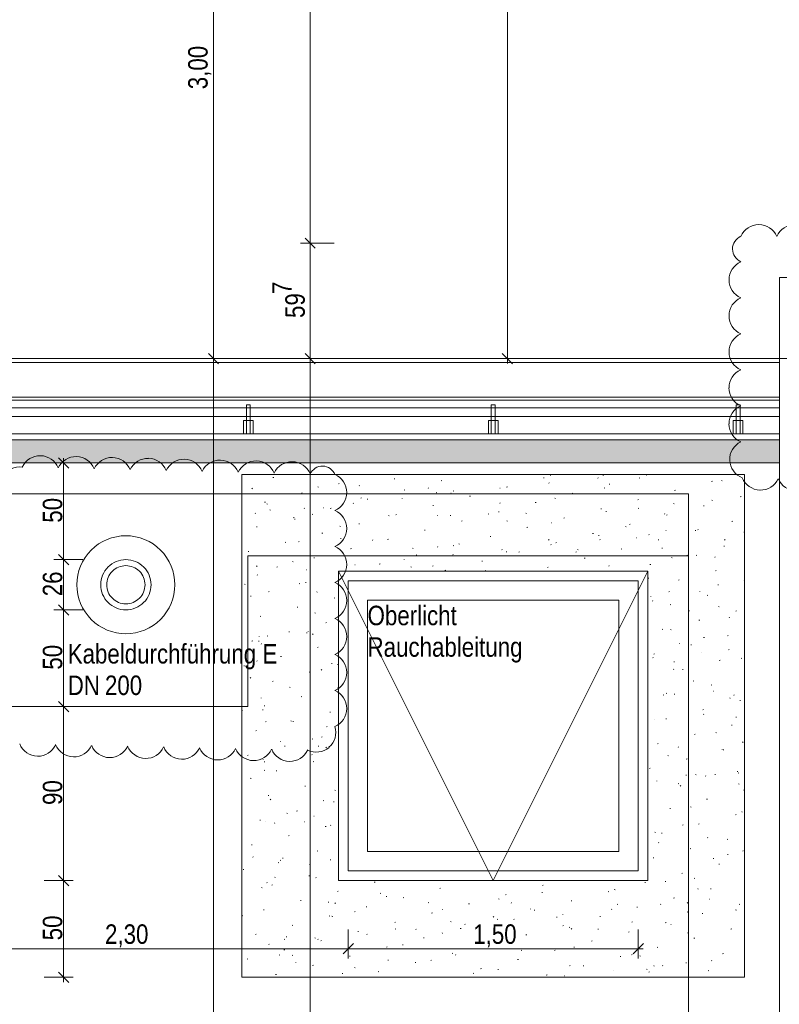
# Model space of a CAD drawing. Extents: x -720 to 300, y 62 to 1112.
# Tile 45 of 50: x -85 to -7, y 708 to 810. Entities that reach past the tile are written whole.
import ezdxf
from ezdxf.lldxf.tags import DXFTag

# ---------------------------------------------------------------- set-up
doc = ezdxf.new("R2010")
doc.units = 0
doc.layers.get('0').update_dxf_attribs({"lineweight": 13})
for name, color, linetype, lineweight, true_color in [('30 -36 Dächer- 3 Dachbeläge', 9, 'Continuous', 15, 0x808080), ('30 -36 Dächer- 3 Dachbeläge Gründach', 9, 'Continuous', 9, 0x808080), ('30 -36 Dächer- 4 Dachbekleidungen', 9, 'Continuous', 9, 0x808080), ('60- 61 allgemeine Ausstattung- 4 Terrassen', 9, 'Continuous', 9, 0x808080), ('70 -72 Beschriftung- 1 Beschriftung allgemein', 7, 'Continuous', 9, 0xff6633), ('70 -76 Bemaßung- 2 Allgemein', 9, 'Continuous', 5, 0x808080), ('70 -77 Revision- 2 Wolken sichtbar', 3, 'Continuous', 18, 0x00ff00)]:
    doc.layers.add(name, color=color, linetype=linetype, lineweight=lineweight, true_color=true_color)
for name, color, linetype, lineweight in [('40 -43 Lüftungsanlagen - Entrauchung', 7, 'Continuous', 9), ('70 -71 Achsen- 1 Gebäudeachsen', 7, 'STRICHPUNKT2-A06DNB31MF', 18), ('70 -73 Bauteildarst.- 2 verdeckt 0.15', 7, 'grob-A06DNB30MF', 15)]:
    doc.layers.add(name, color=color, linetype=linetype, lineweight=lineweight)
doc.styles.get("Standard").update_dxf_attribs({"font": 'ARIALN.TTF'})
tags = doc.linetypes.add('grob-A06DNB30MF', pattern=[14, 3, -8, 3]).pattern_tags.tags
tags[8:9] = [DXFTag(74, 4), DXFTag(75, 0), DXFTag(340, '0'), DXFTag(46, 0.0), DXFTag(50, 0.0), DXFTag(44, 0.0), DXFTag(45, 0.0)]
tags[6:7] = [DXFTag(74, 4), DXFTag(75, 0), DXFTag(340, '0'), DXFTag(46, 0.0), DXFTag(50, 0.0), DXFTag(44, 0.0), DXFTag(45, 0.0)]
tags[4:5] = [DXFTag(74, 4), DXFTag(75, 0), DXFTag(340, '0'), DXFTag(46, 0.0), DXFTag(50, 0.0), DXFTag(44, 0.0), DXFTag(45, 0.0)]
tags = doc.linetypes.add('STRICHPUNKT2-A06DNB31MF', pattern=[12.7, 6.35, -3.175, 0, -3.175]).pattern_tags.tags
tags[10:11] = [DXFTag(74, 4), DXFTag(75, 0), DXFTag(340, '0'), DXFTag(46, 0.0), DXFTag(50, 0.0), DXFTag(44, 0.0), DXFTag(45, 0.0)]
tags[8:9] = [DXFTag(74, 4), DXFTag(75, 0), DXFTag(340, '0'), DXFTag(46, 0.0), DXFTag(50, 0.0), DXFTag(44, 0.0), DXFTag(45, 0.0)]
tags[6:7] = [DXFTag(74, 4), DXFTag(75, 0), DXFTag(340, '0'), DXFTag(46, 0.0), DXFTag(50, 0.0), DXFTag(44, 0.0), DXFTag(45, 0.0)]
tags[4:5] = [DXFTag(74, 4), DXFTag(75, 0), DXFTag(340, '0'), DXFTag(46, 0.0), DXFTag(50, 0.0), DXFTag(44, 0.0), DXFTag(45, 0.0)]

# ---------------------------------------------------------------- blocks, each defined once
blk = doc.blocks.new('Referenz-A06DNB32MF')
at = {"layer": '30 -36 Dächer- 3 Dachbeläge', "color": 0, "linetype": 'Continuous', "ltscale": 0.15}
for p, q in [((-6.75, 376.51), (-6.75, 783.31)), ((-6.75, 783.31), (76.35, 783.31)), ((-6.75, 766.51), (-682.36, 766.51)), ((-6.75, 764.11), (-6.75, 766.51)), ((-682.36, 764.11), (-6.75, 764.11))]:
    blk.add_line(p, q, dxfattribs=at)
at = {"layer": '30 -36 Dächer- 3 Dachbeläge', "color": 0, "lineweight": 9}
for p, q in [((-682.36, 764.11), (-6.75, 764.11)), ((-48.53, 762.91), (-48.51, 762.91)), ((-30.43, 762.83), (-30.44, 762.9)), ((-59.14, 762.6), (-59.06, 762.62)), ((-52.36, 761.95), (-52.28, 761.97)), ((-46.55, 762.44), (-46.56, 762.51)), ((-41.75, 762.26), (-41.67, 762.28)), ((-31.15, 762.56), (-31.07, 762.58)), ((-30.56, 762.01), (-30.59, 762.04)), ((-25.5, 762.53), (-25.52, 762.56)), ((-25.01, 762.86), (-24.94, 762.83)), ((-24.36, 761.91), (-24.28, 761.93)), ((-21.26, 762.56), (-21.18, 762.54)), ((-20.54, 762.86), (-20.46, 762.88)), ((-13.76, 762.21), (-13.68, 762.23)), ((-12.75, 762.28), (-12.67, 762.25)), ((-61.25, 761.51), (-61.31, 761.45)), ((-56.18, 761), (-56.1, 761.02)), ((-54.5, 761.63), (-54.43, 761.6)), ((-50.21, 761.78), (-50.2, 761.75)), ((-45.57, 761.3), (-45.49, 761.32)), ((-43.03, 761.53), (-43.09, 761.47)), ((-42.24, 761.06), (-42.17, 761.03)), ((-40.69, 760.97), (-40.72, 761)), ((-40.51, 761.22), (-40.44, 761.2)), ((-35.63, 761.49), (-35.65, 761.52)), ((-34.97, 761.61), (-34.89, 761.63)), ((-28.18, 760.96), (-28.1, 760.98)), ((-24.82, 761.55), (-24.87, 761.49)), ((-17.58, 761.26), (-17.5, 761.28)), ((-60, 760.05), (-59.92, 760.07)), ((-59.76, 759.88), (-59.69, 759.86)), ((-50.82, 759.93), (-50.85, 759.96)), ((-49.97, 760.51), (-50.03, 760.46)), ((-49.39, 760.35), (-49.31, 760.37)), ((-45.76, 760.45), (-45.78, 760.48)), ((-38.79, 760.66), (-38.71, 760.67)), ((-35.62, 759.97), (-35.68, 759.93)), ((-32, 760.01), (-31.92, 760.03)), ((-29.97, 760.48), (-29.9, 760.45)), ((-21.4, 760.31), (-21.32, 760.33)), ((-17.71, 759.91), (-17.64, 759.88)), ((-13.73, 760.26), (-13.65, 760.24)), ((-10.79, 760.61), (-10.71, 760.63)), ((-60.95, 758.89), (-60.98, 758.92)), ((-59.46, 759.26), (-59.39, 759.23)), ((-55.89, 759.41), (-55.91, 759.44)), ((-55.02, 758.83), (-55.08, 758.78)), ((-53.93, 759.47), (-53.9, 759.47)), ((-53.21, 759.4), (-53.13, 759.42)), ((-42.61, 759.7), (-42.53, 759.72)), ((-36.8, 758.85), (-36.86, 758.8)), ((-35.82, 759.05), (-35.74, 759.07)), ((-32.98, 758.92), (-32.91, 758.9)), ((-25.22, 759.36), (-25.14, 759.38)), ((-24.65, 759.04), (-24.66, 759.11)), ((-21.27, 759.44), (-21.34, 759.39)), ((-18.59, 758.87), (-18.64, 758.82)), ((-14.61, 759.66), (-14.53, 759.68)), ((-57.03, 758.45), (-56.95, 758.47)), ((-56.88, 758.26), (-56.89, 758.33)), ((-50.25, 757.8), (-50.17, 757.82)), ((-47.2, 758.68), (-47.13, 758.65)), ((-46.43, 758.75), (-46.35, 758.77)), ((-42.12, 758.69), (-42.09, 758.69)), ((-40.77, 758.65), (-40.77, 758.72)), ((-39.64, 758.1), (-39.56, 758.12)), ((-34.94, 758.11), (-34.86, 758.08)), ((-30.31, 757.91), (-30.28, 757.91)), ((-29.04, 758.4), (-28.96, 758.42)), ((-18.43, 758.71), (-18.35, 758.73)), ((-11.65, 758.06), (-11.57, 758.08)), ((-60.85, 757.49), (-60.77, 757.51)), ((-54.07, 756.85), (-53.99, 756.86)), ((-52.23, 757.58), (-52.16, 757.55)), ((-43.46, 757.15), (-43.38, 757.17)), ((-32.86, 757.45), (-32.78, 757.47)), ((-26.07, 756.8), (-25.99, 756.82)), ((-22.67, 757.53), (-22.6, 757.5)), ((-22.25, 757.76), (-22.17, 757.77)), ((-18.5, 757.13), (-18.47, 757.13)), ((-15.47, 757.11), (-15.39, 757.13)), ((-15.16, 757.2), (-15.19, 757.23)), ((-10.41, 756.96), (-10.35, 756.93)), ((-57.89, 755.89), (-57.81, 755.91)), ((-56.42, 755.99), (-56.48, 755.95)), ((-52.16, 756.31), (-52.09, 756.28)), ((-48.79, 756.16), (-48.85, 756.1)), ((-47.28, 756.2), (-47.2, 756.22)), ((-36.68, 756.5), (-36.6, 756.52)), ((-30.57, 756.18), (-30.63, 756.12)), ((-29.89, 755.85), (-29.81, 755.87)), ((-25.45, 756.62), (-25.38, 756.6)), ((-25.29, 756.16), (-25.32, 756.19)), ((-21.52, 756.38), (-21.5, 756.35)), ((-20.23, 756.68), (-20.26, 756.71)), ((-19.29, 756.15), (-19.21, 756.17)), ((-12.36, 756.2), (-12.41, 756.14)), ((-61.71, 754.94), (-61.63, 754.96)), ((-51.1, 755.24), (-51.02, 755.26)), ((-44.7, 755.28), (-44.63, 755.25)), ((-42.07, 755.46), (-42.13, 755.41)), ((-40.5, 755.55), (-40.42, 755.57)), ((-39.9, 755.73), (-39.83, 755.7)), ((-35.42, 755.12), (-35.45, 755.15)), ((-34.98, 754.87), (-34.99, 754.94)), ((-33.71, 754.9), (-33.63, 754.92)), ((-30.36, 755.64), (-30.39, 755.67)), ((-27.72, 754.92), (-27.79, 754.88)), ((-27.64, 755.16), (-27.56, 755.13)), ((-23.11, 755.2), (-23.03, 755.22)), ((-18.87, 755.26), (-18.87, 755.33)), ((-12.5, 755.5), (-12.42, 755.52)), ((-16.15, 754.51), (-61.75, 754.51)), ((-61.75, 754.51), (-61.75, 738.91)), ((-57.13, 753.93), (-57.05, 753.9)), ((-54.92, 754.29), (-54.84, 754.31)), ((-51.1, 754.47), (-51.1, 754.54)), ((-45.55, 754.08), (-45.58, 754.11)), ((-44.32, 754.59), (-44.24, 754.61)), ((-40.49, 754.6), (-40.52, 754.63)), ((-37.53, 753.95), (-37.45, 753.96)), ((-26.93, 754.25), (-26.85, 754.27)), ((-17.92, 754.32), (-17.85, 754.29)), ((-16.32, 754.55), (-16.24, 754.57)), ((-16.15, 223.71), (-16.15, 754.51)), ((-15.37, 754.58), (-15.3, 754.55)), ((-13.38, 754.39), (-13.44, 754.34)), ((-60.78, 753.46), (-60.84, 753.41)), ((-58.74, 753.34), (-58.66, 753.36)), ((-55.68, 753.04), (-55.71, 753.07)), ((-50.62, 753.56), (-50.65, 753.59)), ((-48.14, 753.64), (-48.06, 753.66)), ((-44.86, 753.36), (-44.79, 753.33)), ((-42.56, 753.48), (-42.62, 753.43)), ((-41.35, 752.99), (-41.27, 753.01)), ((-37.17, 752.97), (-37.1, 752.95)), ((-30.75, 753.3), (-30.67, 753.32)), ((-24.35, 753.5), (-24.4, 753.45)), ((-20.14, 753.6), (-20.06, 753.62)), ((-13.36, 752.95), (-13.28, 752.97)), ((-60.75, 752.52), (-60.78, 752.55)), ((-55.78, 751.74), (-55.7, 751.76)), ((-20.34, 752.21), (-20.26, 752.18)), ((-17.18, 752), (-17.1, 752.02)), ((-10.39, 752.01), (-10.35, 752)), ((-62.09, 751.56), (-62.02, 751.53)), ((-59.6, 750.78), (-59.52, 750.8)), ((-56.43, 751.63), (-56.35, 751.61)), ((-54.55, 750.79), (-54.61, 750.73)), ((-18.12, 750.83), (-18.17, 750.77)), ((-14.96, 750.83), (-14.99, 750.86)), ((-13.08, 751.47), (-13.09, 751.54)), ((-10.39, 751.35), (-10.35, 751.36)), ((-61.43, 750.3), (-61.44, 750.37)), ((-52.81, 750.14), (-52.73, 750.15)), ((-20.03, 750.31), (-20.05, 750.34)), ((-19.83, 749.87), (-19.89, 749.83)), ((-14.21, 750.4), (-14.14, 750.42)), ((-56.63, 749.18), (-56.55, 749.2)), ((-18.03, 749.44), (-17.96, 749.46)), ((-16.03, 748.82), (-16, 748.82)), ((-13.04, 749.26), (-12.96, 749.23)), ((-11.25, 748.79), (-11.17, 748.81)), ((-60.45, 748.23), (-60.38, 748.25)), ((-54.79, 748.61), (-54.72, 748.58)), ((-15.07, 747.84), (-14.99, 747.86)), ((-11.89, 748.15), (-11.94, 748.1)), ((-57.49, 746.63), (-57.41, 746.65)), ((-55.48, 746.67), (-55.51, 746.7)), ((-53.67, 747.58), (-53.59, 747.6)), ((-18.89, 746.89), (-18.81, 746.91)), ((-18, 746.88), (-17.93, 746.85)), ((-61.31, 745.68), (-61.23, 745.7)), ((-60.62, 745.68), (-60.55, 745.66)), ((-60.55, 746.15), (-60.57, 746.18)), ((-59.75, 746.23), (-59.68, 746.2)), ((-55.65, 746.51), (-55.65, 746.58)), ((-54.97, 746.43), (-55.03, 746.38)), ((-14.58, 746.07), (-14.51, 746.04)), ((-12.1, 746.24), (-12.03, 746.26)), ((-60.31, 745.42), (-60.37, 745.36)), ((-54.52, 745.03), (-54.45, 745.05)), ((-17.09, 745.43), (-17.08, 745.4)), ((-15.92, 745.29), (-15.85, 745.31)), ((-11.93, 744.82), (-12, 744.78)), ((-60.81, 743.63), (-60.78, 743.62)), ((-58.34, 744.08), (-58.27, 744.09)), ((-19.82, 743.94), (-19.85, 743.97)), ((-19.74, 744.34), (-19.67, 744.36)), ((-17.63, 743.51), (-17.64, 743.58)), ((-14.76, 744.46), (-14.78, 744.48)), ((-12.96, 743.69), (-12.88, 743.71)), ((-10.7, 743.93), (-10.62, 743.9)), ((-62.16, 743.12), (-62.09, 743.14)), ((-54.08, 742.74), (-54.14, 742.69)), ((-53.09, 743.38), (-53.02, 743.36)), ((-52.45, 743.28), (-52.38, 743.25)), ((-17.65, 742.78), (-17.7, 742.73)), ((-16.78, 742.73), (-16.7, 742.75)), ((-61.42, 741.91), (-61.48, 741.86)), ((-59.2, 741.52), (-59.12, 741.54)), ((-55.38, 742.47), (-55.3, 742.49)), ((-15.66, 741.56), (-15.59, 741.53)), ((-57.41, 740.91), (-57.34, 740.88)), ((-52.41, 740.87), (-52.35, 740.89)), ((-13.81, 741.13), (-13.74, 741.15)), ((-13.57, 740.51), (-13.53, 740.51)), ((-60.34, 739.78), (-60.37, 739.81)), ((-56.23, 739.92), (-56.16, 739.94)), ((-55.28, 740.3), (-55.3, 740.33)), ((-18.78, 740.12), (-18.7, 740.1)), ((-18.38, 740.31), (-18.45, 740.26)), ((-17.63, 740.18), (-17.56, 740.2)), ((-11.85, 739.73), (-11.86, 739.8)), ((-11.42, 740.11), (-11.47, 740.05)), ((-10.85, 739.53), (-10.77, 739.55)), ((-61.75, 738.91), (-86.95, 738.91)), ((-62.35, 738.52), (-62.3, 738.5)), ((-60.19, 738.55), (-60.2, 738.62)), ((-60.05, 738.97), (-59.98, 738.99)), ((-14.67, 738.58), (-14.59, 738.6)), ((-57.28, 737.44), (-57.21, 737.41)), ((-53.27, 738.32), (-53.19, 738.34)), ((-19.62, 737.56), (-19.64, 737.59)), ((-18.49, 737.63), (-18.41, 737.65)), ((-14.55, 738.08), (-14.58, 738.11)), ((-11.25, 737.82), (-11.17, 737.8)), ((-60.91, 736.41), (-60.83, 736.43)), ((-59.84, 737.37), (-59.9, 737.32)), ((-57.09, 737.37), (-57.01, 737.38)), ((-53.52, 736.86), (-53.59, 736.81)), ((-11.7, 736.98), (-11.63, 737)), ((-55.08, 735.58), (-55, 735.55)), ((-54.12, 735.76), (-54.05, 735.78)), ((-15.52, 736.02), (-15.45, 736.04)), ((-13.32, 736.23), (-13.25, 736.2)), ((-58.34, 735.31), (-58.31, 735.31)), ((-57.94, 734.81), (-57.87, 734.83)), ((-54.41, 734.77), (-54.42, 734.84)), ((-53.61, 734.7), (-53.67, 734.64)), ((-19.34, 735.07), (-19.27, 735.09)), ((-17.18, 734.74), (-17.23, 734.68)), ((-12.67, 734.48), (-12.65, 734.45)), ((-12.56, 734.42), (-12.48, 734.44)), ((-10.49, 735.25), (-10.55, 735.21)), ((-61.76, 733.86), (-61.69, 733.88)), ((-60.14, 733.41), (-60.16, 733.44)), ((-55.07, 733.93), (-55.1, 733.96)), ((-18.29, 733.86), (-18.21, 733.83)), ((-16.38, 733.47), (-16.3, 733.49)), ((-60.04, 733.21), (-59.97, 733.18)), ((-59.97, 732.34), (-60.04, 732.3)), ((-54.98, 733.21), (-54.9, 733.23)), ((-20.2, 732.52), (-20.12, 732.54)), ((-61.48, 731.49), (-61.4, 731.47)), ((-58.8, 732.26), (-58.72, 732.28)), ((-16.4, 731.77), (-16.4, 731.84)), ((-15.44, 731.87), (-15.37, 731.85)), ((-14.35, 731.71), (-14.38, 731.74)), ((-13.41, 731.87), (-13.34, 731.89)), ((-11.1, 732.2), (-11.06, 732.2)), ((-10.95, 732.06), (-11, 732.01)), ((-55.83, 730.66), (-55.76, 730.67)), ((-19.41, 731.19), (-19.44, 731.22)), ((-17.23, 730.92), (-17.16, 730.94)), ((-16.94, 730.74), (-17, 730.69)), ((-10.99, 730.91), (-10.91, 730.88)), ((-59.65, 729.7), (-59.58, 729.72)), ((-59.37, 729.33), (-59.43, 729.27)), ((-52.74, 730.26), (-52.67, 730.23)), ((-14.27, 729.32), (-14.19, 729.33)), ((-10.45, 730.27), (-10.37, 730.29)), ((-53.95, 729.19), (-53.87, 729.16)), ((-52.87, 729.05), (-52.79, 729.07)), ((-18.09, 728.36), (-18.01, 728.38)), ((-15.95, 728.53), (-15.88, 728.5)), ((-57.7, 727.88), (-57.63, 727.85)), ((-56.69, 728.1), (-56.61, 728.12)), ((-54.87, 727.56), (-54.9, 727.59)), ((-11.3, 727.71), (-11.23, 727.73)), ((-10.61, 727.98), (-10.62, 728.05)), ((-60.51, 727.15), (-60.43, 727.17)), ((-59.93, 727.04), (-59.96, 727.07)), ((-58.96, 726.8), (-58.97, 726.88)), ((-55.88, 727), (-55.84, 727)), ((-53.72, 726.5), (-53.65, 726.52)), ((-53.14, 726.65), (-53.2, 726.6)), ((-16.7, 726.69), (-16.76, 726.64)), ((-15.12, 726.76), (-15.05, 726.78)), ((-57.54, 725.55), (-57.47, 725.57)), ((-19.63, 725.92), (-19.56, 725.9)), ((-18.94, 725.81), (-18.87, 725.83)), ((-14.15, 725.34), (-14.17, 725.37)), ((-61.36, 724.6), (-61.29, 724.61)), ((-19.21, 724.82), (-19.24, 724.85)), ((-15.98, 724.21), (-15.9, 724.23)), ((-12.16, 725.16), (-12.08, 725.18)), ((-61.21, 723.37), (-61.19, 723.34)), ((-58.14, 723.24), (-58.07, 723.22)), ((-54.58, 723.95), (-54.5, 723.97)), ((-19.8, 723.25), (-19.72, 723.27)), ((-13.61, 723.21), (-13.54, 723.18)), ((-12.1, 723.62), (-12.03, 723.6)), ((-10.48, 724.01), (-10.53, 723.96)), ((-58.53, 722.77), (-58.59, 722.73)), ((-58.4, 722.99), (-58.32, 723.01)), ((-55.36, 722.56), (-55.29, 722.53)), ((-53.18, 723.02), (-53.18, 723.09)), ((-13.01, 722.61), (-12.94, 722.62)), ((-62.22, 722.04), (-62.14, 722.06)), ((-58.9, 721.28), (-58.95, 721.23)), ((-55.43, 721.39), (-55.36, 721.41)), ((-54.66, 721.19), (-54.69, 721.22)), ((-16.83, 721.65), (-16.76, 721.67)), ((-15.49, 721.17), (-15.56, 721.13)), ((-60.33, 720.18), (-60.25, 720.15)), ((-59.73, 720.67), (-59.76, 720.7)), ((-59.25, 720.44), (-59.18, 720.46)), ((-48.65, 720.74), (-48.57, 720.76)), ((-31.26, 720.4), (-31.18, 720.42)), ((-20.65, 720.7), (-20.58, 720.72)), ((-18.57, 720.83), (-18.5, 720.8)), ((-52.47, 719.79), (-52.39, 719.81)), ((-48.06, 719.61), (-47.99, 719.58)), ((-47.39, 719.24), (-47.4, 719.31)), ((-45.68, 719.14), (-45.61, 719.16)), ((-41.86, 720.09), (-41.79, 720.11)), ((-35.08, 719.44), (-35, 719.46)), ((-31.28, 719.63), (-31.29, 719.7)), ((-24.47, 719.75), (-24.4, 719.77)), ((-23.83, 719.98), (-23.75, 719.96)), ((-17.69, 719.1), (-17.61, 719.12)), ((-15.16, 720.02), (-15.17, 720.09)), ((-13.87, 720.05), (-13.79, 720.07)), ((-56.29, 718.84), (-56.21, 718.86)), ((-53.41, 718.69), (-53.37, 718.69)), ((-52.67, 718.61), (-52.73, 718.55)), ((-49.5, 718.19), (-49.43, 718.21)), ((-43.08, 718.64), (-43.01, 718.61)), ((-38.9, 718.49), (-38.82, 718.51)), ((-35.8, 719.03), (-35.73, 719)), ((-34.45, 718.63), (-34.51, 718.57)), ((-28.29, 718.8), (-28.22, 718.81)), ((-23.54, 718.46), (-23.46, 718.43)), ((-21.51, 718.15), (-21.43, 718.17)), ((-19.01, 718.45), (-19.03, 718.48)), ((-16.23, 718.64), (-16.29, 718.59)), ((-13.94, 718.97), (-13.97, 719)), ((-10.91, 718.45), (-10.83, 718.47)), ((-62.33, 717.29), (-62.26, 717.27)), ((-60.11, 717.89), (-60.03, 717.9)), ((-53.32, 717.24), (-53.25, 717.26)), ((-53.03, 717.23), (-52.95, 717.2)), ((-50.63, 717.72), (-50.7, 717.68)), ((-42.72, 717.54), (-42.64, 717.56)), ((-41.6, 717.91), (-41.56, 717.91)), ((-36.29, 717.19), (-36.35, 717.14)), ((-32.51, 717.98), (-32.5, 717.94)), ((-32.11, 717.84), (-32.04, 717.86)), ((-29.79, 717.13), (-29.75, 717.13)), ((-29.14, 717.41), (-29.16, 717.44)), ((-25.33, 717.19), (-25.25, 717.21)), ((-24.07, 717.93), (-24.1, 717.96)), ((-16.3, 717.68), (-16.22, 717.65)), ((-14.73, 717.5), (-14.65, 717.52)), ((-11.27, 717.88), (-11.2, 717.85)), ((-57.14, 716.28), (-57.07, 716.3)), ((-46.54, 716.59), (-46.46, 716.61)), ((-40.76, 716.66), (-40.69, 716.63)), ((-39.27, 716.37), (-39.29, 716.4)), ((-35.93, 716.89), (-35.86, 716.91)), ((-35.55, 716.33), (-35.48, 716.31)), ((-34.2, 716.89), (-34.23, 716.92)), ((-29.15, 716.24), (-29.07, 716.26)), ((-28.5, 716.08), (-28.43, 716.05)), ((-21.94, 716.65), (-22.01, 716.61)), ((-18.55, 716.54), (-18.47, 716.56)), ((-17.98, 716.35), (-17.94, 716.35)), ((-60.96, 715.33), (-60.89, 715.35)), ((-57.73, 715.06), (-57.73, 715.13)), ((-50.36, 715.63), (-50.28, 715.65)), ((-49.4, 715.33), (-49.42, 715.36)), ((-46.44, 715.93), (-46.5, 715.88)), ((-44.33, 715.85), (-44.36, 715.88)), ((-41.61, 715.45), (-41.62, 715.52)), ((-39.76, 715.94), (-39.68, 715.96)), ((-32.97, 715.29), (-32.89, 715.31)), ((-28.22, 715.95), (-28.28, 715.9)), ((-25.49, 715.84), (-25.5, 715.91)), ((-22.37, 715.59), (-22.29, 715.61)), ((-16.24, 715.51), (-16.16, 715.48)), ((-11.76, 715.9), (-11.68, 715.91)), ((-59.53, 714.3), (-59.55, 714.33)), ((-57.99, 714.86), (-57.92, 714.83)), ((-54.8, 714.99), (-54.73, 714.97)), ((-54.46, 714.82), (-54.49, 714.84)), ((-54.18, 714.68), (-54.1, 714.7)), ((-47.4, 714.03), (-47.32, 714.05)), ((-45.73, 714.28), (-45.65, 714.25)), ((-43.58, 714.99), (-43.5, 715)), ((-36.79, 714.34), (-36.71, 714.36)), ((-28.02, 714.03), (-27.95, 714.01)), ((-26.19, 714.64), (-26.11, 714.66)), ((-19.4, 713.99), (-19.32, 714.01)), ((-15.58, 714.94), (-15.5, 714.96)), ((-58.43, 713.24), (-58.48, 713.18)), ((-58, 713.73), (-57.92, 713.75)), ((-57.08, 713.21), (-57.15, 713.16)), ((-51.22, 713.08), (-51.14, 713.1)), ((-40.61, 713.38), (-40.53, 713.4)), ((-40.21, 713.26), (-40.27, 713.2)), ((-33.46, 713.71), (-33.39, 713.68)), ((-30.01, 713.69), (-29.93, 713.71)), ((-23.22, 713.04), (-23.14, 713.06)), ((-21.99, 713.27), (-22.05, 713.22)), ((-21.2, 713.13), (-21.13, 713.1)), ((-12.62, 713.34), (-12.54, 713.36)), ((-61.82, 712.78), (-61.74, 712.8)), ((-56.78, 712.42), (-56.77, 712.39)), ((-55.04, 712.13), (-54.96, 712.15)), ((-47.27, 712.69), (-47.2, 712.67)), ((-44.43, 712.43), (-44.35, 712.45)), ((-42.74, 712.67), (-42.8, 712.63)), ((-33.83, 712.74), (-33.75, 712.75)), ((-28.39, 712.14), (-28.46, 712.09)), ((-27.04, 712.09), (-26.96, 712.1)), ((-19.71, 712.06), (-19.72, 712.13)), ((-18.8, 712.08), (-18.83, 712.11)), ((-16.44, 712.39), (-16.36, 712.41)), ((-13.74, 712.6), (-13.76, 712.63)), ((-58.86, 711.18), (-58.78, 711.2)), ((-51.94, 711.27), (-51.95, 711.34)), ((-50.69, 711.91), (-50.62, 711.88)), ((-48.25, 711.48), (-48.17, 711.5)), ((-38.43, 711.33), (-38.35, 711.3)), ((-37.65, 711.78), (-37.57, 711.8)), ((-35.83, 711.67), (-35.83, 711.74)), ((-30.86, 711.13), (-30.78, 711.15)), ((-28.93, 711.04), (-28.96, 711.07)), ((-23.87, 711.56), (-23.89, 711.59)), ((-20.49, 711.73), (-20.42, 711.71)), ((-20.26, 711.44), (-20.18, 711.46)), ((-14.05, 711.6), (-14.11, 711.56))]:
    blk.add_line(p, q, dxfattribs=at)
at = {"layer": '30 -36 Dächer- 3 Dachbeläge', "color": 0, "linetype": 'Continuous', "lineweight": 9, "ltscale": 0.13}
for p, q in [((-62.35, 762.91), (-62.35, 710.91)), ((-10.35, 762.91), (-62.35, 762.91)), ((-10.35, 710.91), (-10.35, 762.91)), ((-52.35, 720.91), (-52.35, 752.91)), ((-52.35, 752.91), (-20.35, 752.91)), ((-20.35, 752.91), (-20.35, 720.91)), ((-20.35, 720.91), (-52.35, 720.91)), ((-62.35, 710.91), (-10.35, 710.91))]:
    blk.add_line(p, q, dxfattribs=at)
at = {"layer": '30 -36 Dächer- 3 Dachbeläge', "color": 0, "linetype": 'Continuous', "lineweight": 0, "ltscale": 0.13}
for points in [[(-682.36, 766.51), (-6.75, 766.51), (-682.36, 765.16)], [(-682.36, 765.16), (-6.75, 766.51), (-6.75, 764.11)], [(-682.36, 765.16), (-6.75, 764.11), (-682.36, 764.11)]]:
    blk.add_solid(points, dxfattribs=at)
at = {"layer": '30 -36 Dächer- 3 Dachbeläge Gründach', "color": 0, "linetype": 'Continuous', "ltscale": 0.13}
for p, q in [((-16.15, 760.91), (-682.36, 760.91)), ((-16.15, 376.51), (-16.15, 760.91))]:
    blk.add_line(p, q, dxfattribs=at)
at = {"layer": '30 -36 Dächer- 4 Dachbekleidungen', "color": 0, "linetype": 'Continuous', "ltscale": 0.13}
for p, q in [((-682.36, 770.61), (-6.75, 770.61)), ((-61.49, 770.11), (-61.89, 770.11)), ((-61.89, 770.11), (-61.89, 768.51)), ((-61.49, 768.51), (-61.49, 770.11)), ((-36.15, 770.11), (-36.55, 770.11)), ((-36.55, 770.11), (-36.55, 768.51)), ((-36.15, 768.51), (-36.15, 770.11)), ((-10.82, 770.11), (-11.22, 770.11)), ((-11.22, 770.11), (-11.22, 768.51)), ((-10.82, 768.51), (-10.82, 770.11)), ((-6.75, 770.61), (-6.75, 769.81)), ((-6.75, 769.81), (-682.36, 769.81)), ((-682.36, 768.91), (-6.75, 768.91)), ((-61.89, 768.51), (-62.19, 768.51)), ((-62.19, 768.51), (-62.19, 767.11)), ((-61.89, 767.11), (-61.89, 768.51)), ((-61.89, 768.51), (-61.49, 768.51)), ((-61.49, 768.51), (-61.49, 767.11)), ((-61.49, 768.51), (-61.19, 768.51)), ((-61.19, 768.51), (-61.19, 767.11)), ((-36.55, 768.51), (-36.85, 768.51)), ((-36.85, 768.51), (-36.85, 767.11)), ((-36.55, 767.11), (-36.55, 768.51)), ((-36.55, 768.51), (-36.15, 768.51)), ((-36.15, 768.51), (-36.15, 767.11)), ((-36.15, 768.51), (-35.85, 768.51)), ((-35.85, 768.51), (-35.85, 767.11)), ((-11.22, 768.51), (-11.52, 768.51)), ((-11.52, 768.51), (-11.52, 767.11)), ((-11.22, 767.11), (-11.22, 768.51)), ((-11.22, 768.51), (-10.82, 768.51)), ((-10.82, 768.51), (-10.82, 767.11)), ((-10.82, 768.51), (-10.52, 768.51)), ((-10.52, 768.51), (-10.52, 767.11)), ((-6.75, 768.91), (-6.75, 767.11)), ((-6.75, 767.11), (-682.36, 767.11)), ((-62.19, 767.11), (-61.89, 767.11)), ((-61.49, 767.11), (-61.89, 767.11)), ((-61.19, 767.11), (-61.49, 767.11)), ((-36.85, 767.11), (-36.55, 767.11)), ((-36.15, 767.11), (-36.55, 767.11)), ((-35.85, 767.11), (-36.15, 767.11)), ((-11.52, 767.11), (-11.22, 767.11)), ((-10.82, 767.11), (-11.22, 767.11)), ((-10.52, 767.11), (-10.82, 767.11))]:
    blk.add_line(p, q, dxfattribs=at)
at = {"layer": '40 -43 Lüftungsanlagen - Entrauchung', "color": 0}
for p, q in [((-52.35, 752.91), (-20.35, 752.91)), ((-52.35, 720.91), (-52.35, 752.91)), ((-52.35, 752.91), (-36.35, 720.91)), ((-36.35, 720.91), (-20.35, 752.91)), ((-20.35, 752.91), (-20.35, 720.91)), ((-20.35, 720.91), (-52.35, 720.91))]:
    blk.add_line(p, q, dxfattribs=at)
at = {"layer": '40 -43 Lüftungsanlagen - Entrauchung', "color": 0, "linetype": 'Continuous', "ltscale": 0.13}
for p, q in [((-49.35, 749.91), (-23.35, 749.91)), ((-49.35, 723.91), (-49.35, 749.91)), ((-23.35, 749.91), (-23.35, 723.91)), ((-23.35, 723.91), (-49.35, 723.91))]:
    blk.add_line(p, q, dxfattribs=at)
at = {"layer": '60- 61 allgemeine Ausstattung- 4 Terrassen', "color": 0, "linetype": 'Continuous', "ltscale": 0.13}
for p, q in [((-146.35, 774.51), (-6.75, 774.51)), ((-6.75, 774.51), (-6.75, 770.91)), ((-6.75, 770.91), (-146.35, 770.91))]:
    blk.add_line(p, q, dxfattribs=at)
at = {"layer": '70 -71 Achsen- 1 Gebäudeachsen', "color": 0, "linetype": 'STRICHPUNKT2-A06DNB31MF', "ltscale": 0.18}
blk.add_line((-682.36, 774.91), (76.35, 774.91), dxfattribs=at)
at = {"layer": '70 -72 Beschriftung- 1 Beschriftung allgemein', "color": 0, "linetype": 'grob-A06DNB30MF', "ltscale": 0.13}
for p, q in [((-77.17, 755.73), (-76.74, 755.98)), ((-76.74, 755.98), (-76.29, 756.2)), ((-76.29, 756.2), (-75.83, 756.36)), ((-75.83, 756.36), (-75.34, 756.48)), ((-75.34, 756.48), (-74.85, 756.56)), ((-74.85, 756.56), (-74.35, 756.58)), ((-74.35, 756.58), (-73.86, 756.56)), ((-73.86, 756.56), (-73.37, 756.48)), ((-73.37, 756.48), (-72.88, 756.36)), ((-72.88, 756.36), (-72.41, 756.2)), ((-72.41, 756.2), (-71.96, 755.98)), ((-71.96, 755.98), (-71.54, 755.73)), ((-78.27, 754.73), (-77.94, 755.1)), ((-77.94, 755.1), (-77.57, 755.43)), ((-77.57, 755.43), (-77.17, 755.73)), ((-71.54, 755.73), (-71.14, 755.43)), ((-71.14, 755.43), (-70.77, 755.1)), ((-70.77, 755.1), (-70.44, 754.73)), ((-79.04, 753.45), (-78.83, 753.9)), ((-78.83, 753.9), (-78.57, 754.33)), ((-78.57, 754.33), (-78.27, 754.73)), ((-70.44, 754.73), (-70.14, 754.33)), ((-70.14, 754.33), (-69.88, 753.9)), ((-69.88, 753.9), (-69.67, 753.45)), ((-79.33, 752.5), (-79.21, 752.98)), ((-79.21, 752.98), (-79.04, 753.45)), ((-69.67, 753.45), (-69.5, 752.98)), ((-69.5, 752.98), (-69.38, 752.5)), ((-79.42, 751.51), (-79.4, 752.01)), ((-79.4, 752.01), (-79.33, 752.5)), ((-69.38, 752.5), (-69.31, 752.01)), ((-69.31, 752.01), (-69.28, 751.51)), ((-79.4, 751.02), (-79.42, 751.51)), ((-79.33, 750.52), (-79.4, 751.02)), ((-69.31, 751.02), (-69.38, 750.52)), ((-69.28, 751.51), (-69.31, 751.02)), ((-79.21, 750.04), (-79.33, 750.52)), ((-79.04, 749.57), (-79.21, 750.04)), ((-69.5, 750.04), (-69.67, 749.57)), ((-69.38, 750.52), (-69.5, 750.04)), ((-78.83, 749.12), (-79.04, 749.57)), ((-78.57, 748.7), (-78.83, 749.12)), ((-78.27, 748.3), (-78.57, 748.7)), ((-70.14, 748.7), (-70.44, 748.3)), ((-69.88, 749.12), (-70.14, 748.7)), ((-69.67, 749.57), (-69.88, 749.12)), ((-77.94, 747.93), (-78.27, 748.3)), ((-77.57, 747.59), (-77.94, 747.93)), ((-70.77, 747.93), (-71.14, 747.59)), ((-70.44, 748.3), (-70.77, 747.93)), ((-77.17, 747.3), (-77.57, 747.59)), ((-76.74, 747.04), (-77.17, 747.3)), ((-76.29, 746.83), (-76.74, 747.04)), ((-75.83, 746.66), (-76.29, 746.83)), ((-75.34, 746.54), (-75.83, 746.66)), ((-72.88, 746.66), (-73.37, 746.54)), ((-72.41, 746.83), (-72.88, 746.66)), ((-71.96, 747.04), (-72.41, 746.83)), ((-71.54, 747.3), (-71.96, 747.04)), ((-71.14, 747.59), (-71.54, 747.3)), ((-74.85, 746.47), (-75.34, 746.54)), ((-74.35, 746.44), (-74.85, 746.47)), ((-73.86, 746.47), (-74.35, 746.44)), ((-73.37, 746.54), (-73.86, 746.47))]:
    blk.add_line(p, q, dxfattribs=at)
at = {"layer": '70 -72 Beschriftung- 1 Beschriftung allgemein', "color": 0, "linetype": 'Continuous', "ltscale": 0.13}
for p, q in [((-75.8, 753.67), (-75.58, 753.81)), ((-75.58, 753.81), (-75.35, 753.91)), ((-75.35, 753.91), (-75.11, 754)), ((-75.11, 754), (-74.86, 754.06)), ((-74.86, 754.06), (-74.61, 754.1)), ((-74.61, 754.1), (-74.35, 754.11)), ((-74.35, 754.11), (-74.1, 754.1)), ((-74.1, 754.1), (-73.85, 754.06)), ((-73.85, 754.06), (-73.6, 754)), ((-73.6, 754), (-73.36, 753.91)), ((-73.36, 753.91), (-73.13, 753.81)), ((-73.13, 753.81), (-72.91, 753.67)), ((-76.76, 752.51), (-76.65, 752.74)), ((-76.65, 752.74), (-76.52, 752.96)), ((-76.52, 752.96), (-76.36, 753.16)), ((-76.36, 753.16), (-76.19, 753.35)), ((-76.19, 753.35), (-76, 753.52)), ((-76, 753.52), (-75.8, 753.67)), ((-76, 752.61), (-75.88, 752.77)), ((-75.88, 752.77), (-75.75, 752.91)), ((-75.75, 752.91), (-75.61, 753.04)), ((-75.61, 753.04), (-75.45, 753.16)), ((-75.45, 753.16), (-75.29, 753.26)), ((-75.29, 753.26), (-75.11, 753.34)), ((-75.11, 753.34), (-74.93, 753.41)), ((-74.93, 753.41), (-74.74, 753.45)), ((-74.74, 753.45), (-74.55, 753.48)), ((-74.55, 753.48), (-74.35, 753.49)), ((-74.35, 753.49), (-74.16, 753.48)), ((-74.16, 753.48), (-73.97, 753.45)), ((-73.97, 753.45), (-73.78, 753.41)), ((-73.78, 753.41), (-73.6, 753.34)), ((-73.6, 753.34), (-73.42, 753.26)), ((-73.42, 753.26), (-73.25, 753.16)), ((-73.25, 753.16), (-73.1, 753.04)), ((-73.1, 753.04), (-72.95, 752.91)), ((-72.95, 752.91), (-72.82, 752.77)), ((-72.91, 753.67), (-72.7, 753.52)), ((-72.82, 752.77), (-72.71, 752.61)), ((-72.7, 753.52), (-72.52, 753.35)), ((-72.52, 753.35), (-72.34, 753.16)), ((-72.34, 753.16), (-72.19, 752.96)), ((-72.19, 752.96), (-72.06, 752.74)), ((-72.06, 752.74), (-71.95, 752.51)), ((-76.95, 751.51), (-76.94, 751.77)), ((-76.94, 751.77), (-76.9, 752.02)), ((-76.9, 752.02), (-76.84, 752.27)), ((-76.84, 752.27), (-76.76, 752.51)), ((-76.33, 751.51), (-76.32, 751.71)), ((-76.32, 751.71), (-76.3, 751.9)), ((-76.3, 751.9), (-76.25, 752.09)), ((-76.25, 752.09), (-76.18, 752.27)), ((-76.18, 752.27), (-76.1, 752.45)), ((-76.1, 752.45), (-76, 752.61)), ((-72.71, 752.61), (-72.61, 752.45)), ((-72.61, 752.45), (-72.53, 752.27)), ((-72.53, 752.27), (-72.46, 752.09)), ((-72.46, 752.09), (-72.41, 751.9)), ((-72.41, 751.9), (-72.38, 751.71)), ((-72.38, 751.71), (-72.37, 751.51)), ((-71.95, 752.51), (-71.87, 752.27)), ((-71.87, 752.27), (-71.8, 752.02)), ((-71.8, 752.02), (-71.77, 751.77)), ((-71.77, 751.77), (-71.75, 751.51)), ((-76.94, 751.26), (-76.95, 751.51)), ((-76.9, 751), (-76.94, 751.26)), ((-76.84, 750.76), (-76.9, 751)), ((-76.76, 750.52), (-76.84, 750.76)), ((-76.32, 751.32), (-76.33, 751.51)), ((-76.3, 751.13), (-76.32, 751.32)), ((-76.25, 750.94), (-76.3, 751.13)), ((-76.18, 750.75), (-76.25, 750.94)), ((-76.1, 750.58), (-76.18, 750.75)), ((-72.53, 750.75), (-72.61, 750.58)), ((-72.46, 750.94), (-72.53, 750.75)), ((-72.41, 751.13), (-72.46, 750.94)), ((-72.38, 751.32), (-72.41, 751.13)), ((-72.37, 751.51), (-72.38, 751.32)), ((-71.87, 750.76), (-71.95, 750.52)), ((-71.8, 751), (-71.87, 750.76)), ((-71.77, 751.26), (-71.8, 751)), ((-71.75, 751.51), (-71.77, 751.26)), ((-76.65, 750.29), (-76.76, 750.52)), ((-76.52, 750.07), (-76.65, 750.29)), ((-76.36, 749.86), (-76.52, 750.07)), ((-76.19, 749.67), (-76.36, 749.86)), ((-76, 749.5), (-76.19, 749.67)), ((-76, 750.41), (-76.1, 750.58)), ((-75.88, 750.26), (-76, 750.41)), ((-75.75, 750.11), (-75.88, 750.26)), ((-75.61, 749.98), (-75.75, 750.11)), ((-75.45, 749.87), (-75.61, 749.98)), ((-75.29, 749.77), (-75.45, 749.87)), ((-75.11, 749.68), (-75.29, 749.77)), ((-74.93, 749.62), (-75.11, 749.68)), ((-73.6, 749.68), (-73.78, 749.62)), ((-73.42, 749.77), (-73.6, 749.68)), ((-73.25, 749.87), (-73.42, 749.77)), ((-73.1, 749.98), (-73.25, 749.87)), ((-72.95, 750.11), (-73.1, 749.98)), ((-72.82, 750.26), (-72.95, 750.11)), ((-72.71, 750.41), (-72.82, 750.26)), ((-72.61, 750.58), (-72.71, 750.41)), ((-72.52, 749.67), (-72.7, 749.5)), ((-72.34, 749.86), (-72.52, 749.67)), ((-72.19, 750.07), (-72.34, 749.86)), ((-72.06, 750.29), (-72.19, 750.07)), ((-71.95, 750.52), (-72.06, 750.29)), ((-75.8, 749.35), (-76, 749.5)), ((-75.58, 749.22), (-75.8, 749.35)), ((-75.35, 749.11), (-75.58, 749.22)), ((-75.11, 749.02), (-75.35, 749.11)), ((-74.86, 748.96), (-75.11, 749.02)), ((-74.74, 749.57), (-74.93, 749.62)), ((-74.61, 748.92), (-74.86, 748.96)), ((-74.55, 749.54), (-74.74, 749.57)), ((-74.35, 748.91), (-74.61, 748.92)), ((-74.35, 749.53), (-74.55, 749.54)), ((-74.16, 749.54), (-74.35, 749.53)), ((-74.1, 748.92), (-74.35, 748.91)), ((-73.97, 749.57), (-74.16, 749.54)), ((-73.85, 748.96), (-74.1, 748.92)), ((-73.78, 749.62), (-73.97, 749.57)), ((-73.6, 749.02), (-73.85, 748.96)), ((-73.36, 749.11), (-73.6, 749.02)), ((-73.13, 749.22), (-73.36, 749.11)), ((-72.91, 749.35), (-73.13, 749.22)), ((-72.7, 749.5), (-72.91, 749.35))]:
    blk.add_line(p, q, dxfattribs=at)
at = {"layer": '70 -73 Bauteildarst.- 2 verdeckt 0.15', "color": 0, "linetype": 'grob-A06DNB30MF', "ltscale": 0.15}
for p, q in [((-51.35, 751.91), (-21.35, 751.91)), ((-51.35, 721.91), (-51.35, 751.91)), ((-21.35, 751.91), (-21.35, 721.91)), ((-21.35, 721.91), (-51.35, 721.91))]:
    blk.add_line(p, q, dxfattribs=at)
at = {"layer": '70 -76 Bemaßung- 2 Allgemein', "color": 0, "linetype": 'Continuous', "ltscale": 0.13}
for p, q in [((-55.29, 787.91), (-55.29, 998.85)), ((-34.89, 775.97), (-34.89, 882.35)), ((-65.29, 775.97), (-65.29, 833.85)), ((-55.29, 785.85), (-55.29, 787.91)), ((-55.29, 787.85), (-55.29, 785.79)), ((-52.79, 786.85), (-56.29, 786.85)), ((-52.79, 786.85), (-56.29, 786.85)), ((-55.29, 775.97), (-55.29, 785.79)), ((-65.29, 773.91), (-65.29, 775.97)), ((-65.29, 775.91), (-65.29, 773.85)), ((-55.29, 773.91), (-55.29, 775.97)), ((-55.29, 775.91), (-55.29, 773.85)), ((-34.36, 774.38), (-35.42, 775.44)), ((-34.89, 774.41), (-34.89, 775.97)), ((-65.35, 774.91), (-66.29, 774.91)), ((-65.35, 774.91), (-66.29, 774.91)), ((-55.29, 774.91), (-54.29, 774.91)), ((-55.29, 774.91), (-54.29, 774.91)), ((-32.89, 774.91), (-35.89, 774.91)), ((-65.29, 610.97), (-65.29, 773.85)), ((-55.29, 385.97), (-55.29, 773.85)), ((-78.8, 764.11), (-81.8, 764.11)), ((-81.33, 764.64), (-80.27, 763.58)), ((-80.8, 764.61), (-80.8, 763.05)), ((-80.8, 755.17), (-80.8, 763.05)), ((-80.8, 753.61), (-80.8, 755.17)), ((-78.8, 754.11), (-81.8, 754.11)), ((-78.8, 754.11), (-81.8, 754.11)), ((-80.27, 753.58), (-81.33, 754.64)), ((-81.33, 754.64), (-80.27, 753.58)), ((-80.8, 754.61), (-80.8, 753.05)), ((-80.8, 749.97), (-80.8, 753.05)), ((-80.8, 748.41), (-80.8, 749.97)), ((-78.8, 748.91), (-81.8, 748.91)), ((-78.8, 748.91), (-81.8, 748.91)), ((-80.27, 748.38), (-81.33, 749.44)), ((-81.33, 749.44), (-80.27, 748.38)), ((-80.8, 749.41), (-80.8, 747.85)), ((-80.8, 739.97), (-80.8, 747.85)), ((-80.8, 738.41), (-80.8, 739.97)), ((-78.8, 738.91), (-81.8, 738.91)), ((-78.8, 738.91), (-81.8, 738.91)), ((-80.27, 738.38), (-81.33, 739.44)), ((-81.33, 739.44), (-80.27, 738.38)), ((-80.8, 739.41), (-80.8, 737.85)), ((-80.8, 721.97), (-80.8, 737.85)), ((-80.27, 720.38), (-81.33, 721.44)), ((-81.33, 721.44), (-80.27, 720.38)), ((-80.8, 720.41), (-80.8, 721.97)), ((-80.8, 721.41), (-80.8, 719.85)), ((-82.8, 720.91), (-79.8, 720.91)), ((-82.8, 720.91), (-79.8, 720.91)), ((-80.8, 711.97), (-80.8, 719.85)), ((-51.35, 715.86), (-51.35, 712.86)), ((-51.35, 715.86), (-51.35, 712.86)), ((-21.35, 715.86), (-21.35, 712.86)), ((-50.82, 714.39), (-51.88, 713.33)), ((-51.88, 713.33), (-50.82, 714.39)), ((-20.82, 714.39), (-21.88, 713.33)), ((-52.41, 713.86), (-96.29, 713.86)), ((-50.85, 713.86), (-52.41, 713.86)), ((-51.85, 713.86), (-50.29, 713.86)), ((-22.41, 713.86), (-50.29, 713.86)), ((-20.85, 713.86), (-22.41, 713.86)), ((-80.8, 710.41), (-80.8, 711.97)), ((-80.27, 710.38), (-81.33, 711.44)), ((-82.8, 710.91), (-79.8, 710.91))]:
    blk.add_line(p, q, dxfattribs=at)
at = {"layer": '70 -76 Bemaßung- 2 Allgemein', "color": 0, "linetype": 'Continuous', "lineweight": 20, "ltscale": 0.2}
for p, q in [((-54.76, 786.32), (-55.82, 787.38)), ((-55.82, 787.38), (-54.76, 786.32)), ((-64.76, 774.38), (-65.82, 775.44)), ((-65.82, 775.44), (-64.76, 774.38)), ((-54.76, 774.38), (-55.82, 775.44)), ((-55.82, 775.44), (-54.76, 774.38))]:
    blk.add_line(p, q, dxfattribs=at)
at = {"layer": '70 -77 Revision- 2 Wolken sichtbar', "color": 0, "linetype": 'Continuous', "ltscale": 0.18}
for centre, major_axis in [((-8.87, 786.74), (0, 2.03)), ((-8.87, 786.74), (1.86, 0.81)), ((-5.15, 786.74), (0, 2.03)), ((-10.16, 786.24), (-0.57, 1.32)), ((-10.16, 786.24), (-1.43, 0)), ((-9.92, 783.06), (-0.81, 1.86)), ((-9.92, 783.06), (-2.03, 0)), ((-9.92, 779.34), (-0.81, 1.86)), ((-9.92, 779.34), (-2.03, 0)), ((-9.92, 775.61), (-0.81, 1.86)), ((-9.92, 775.61), (-2.03, 0)), ((-9.93, 771.89), (-0.81, 1.86)), ((-9.93, 771.89), (-2.03, 0)), ((-9.93, 768.16), (-0.81, 1.86)), ((-9.93, 768.16), (-2.03, 0)), ((-9.85, 764.47), (-0.89, 1.83)), ((-83.23, 762.83), (0.05, 2.03)), ((-83.23, 762.83), (1.88, 0.77)), ((-79.51, 762.74), (0.05, 2.03)), ((-79.51, 762.74), (1.88, 0.77)), ((-75.79, 762.65), (0.05, 2.03)), ((-75.79, 762.65), (1.88, 0.77)), ((-72.06, 762.56), (0.05, 2.03)), ((-72.06, 762.56), (1.88, 0.77)), ((-68.34, 762.47), (0.05, 2.03)), ((-68.34, 762.47), (1.88, 0.77)), ((-64.62, 762.38), (0.05, 2.03)), ((-64.62, 762.38), (1.88, 0.77)), ((-60.89, 762.29), (0.05, 2.03)), ((-60.89, 762.29), (1.88, 0.77)), ((-57.17, 762.21), (0.05, 2.03)), ((-57.17, 762.21), (1.88, 0.77)), ((-9.85, 764.47), (-2.03, -0.09)), ((-85.31, 761.67), (0.24, 2.02)), ((-54.02, 762.38), (0.03, 1.4)), ((-54.02, 762.38), (1.3, 0.53)), ((-53.53, 761.05), (2.03, 0)), ((-8.7, 763.34), (-1.88, -0.76)), ((-8.7, 763.34), (-0.05, -2.03)), ((-4.97, 763.24), (-1.88, -0.76)), ((-53.53, 761.05), (0.81, -1.86)), ((-53.53, 757.33), (2.03, 0)), ((-53.53, 757.33), (0.81, -1.86)), ((-53.53, 753.6), (2.03, 0)), ((-53.53, 753.6), (0.81, -1.86)), ((-53.53, 749.88), (2.03, 0)), ((-53.53, 749.88), (0.81, -1.86)), ((-53.53, 746.15), (2.03, 0)), ((-53.53, 746.15), (0.81, -1.86)), ((-53.53, 742.43), (2.03, 0)), ((-53.53, 742.43), (0.81, -1.86)), ((-53.53, 738.7), (2.03, 0)), ((-53.53, 738.7), (0.81, -1.86)), ((-54.66, 736.24), (1.32, -1.54)), ((-83.46, 735.81), (-1.88, -0.77)), ((-83.46, 735.81), (-0.04, -2.03)), ((-79.74, 735.74), (-1.88, -0.77)), ((-79.74, 735.74), (-0.04, -2.03)), ((-76.01, 735.66), (-1.88, -0.77)), ((-76.01, 735.66), (-0.04, -2.03)), ((-72.29, 735.58), (-1.88, -0.77)), ((-72.29, 735.58), (-0.04, -2.03)), ((-68.56, 735.5), (-1.88, -0.77)), ((-68.56, 735.5), (-0.04, -2.03)), ((-64.84, 735.42), (-1.88, -0.77)), ((-64.84, 735.42), (-0.04, -2.03)), ((-61.12, 735.35), (-1.88, -0.77)), ((-61.12, 735.35), (-0.04, -2.03)), ((-57.39, 735.27), (-1.88, -0.77)), ((-57.39, 735.27), (-0.04, -2.03)), ((-54.66, 736.24), (-0.89, -1.83))]:
    blk.add_ellipse(centre, major_axis=major_axis, ratio=1, start_param=0, end_param=1.159279, dxfattribs=at)
at = {"layer": '70 -72 Beschriftung- 1 Beschriftung allgemein', "color": 0, "linetype": 'Continuous', "ltscale": 0.13, "char_height": 2.0138, "attachment_point": 1, "rotation": 359.9947}
for s, insert in [('{\\fArial Narrow;Oberlicht}', (-49.35, 749.34)), ('{\\fArial Narrow;Rauchableitung}', (-49.35, 746.08))]:
    blk.add_mtext(s, dxfattribs=dict(at, insert=insert))
at = {"layer": '70 -72 Beschriftung- 1 Beschriftung allgemein', "color": 0, "linetype": 'Continuous', "ltscale": 0.13, "char_height": 2.0138, "attachment_point": 1}
for s, insert in [('{\\fArial Narrow;Kabeldurchführung}', (-80.37, 745.38)), ('{\\fArial Narrow;E}', (-60.23, 745.38)), ('{\\fArial Narrow;DN}', (-80.37, 742.12)), ('{\\fArial Narrow;200}', (-76.52, 742.12))]:
    blk.add_mtext(s, dxfattribs=dict(at, insert=insert))
at = {"layer": '70 -76 Bemaßung- 2 Allgemein', "color": 0, "linetype": 'Continuous', "ltscale": 0.13, "char_height": 2.0138, "attachment_point": 1, "rotation": 90}
for s, insert in [('{\\fArial Narrow;3,00}', (-67.91, 802.77)), ('{\\fArial Narrow;7}', (-59.21, 781.58)), ('{\\fArial Narrow;59}', (-57.86, 779.11)), ('{\\fArial Narrow;50}', (-82.95, 757.93)), ('{\\fArial Narrow;26}', (-82.95, 750.32)), ('{\\fArial Narrow;50}', (-82.95, 742.73)), ('{\\fArial Narrow;90}', (-82.95, 728.73)), ('{\\fArial Narrow;50}', (-82.95, 714.73))]:
    blk.add_mtext(s, dxfattribs=dict(at, insert=insert))
at = {"layer": '70 -76 Bemaßung- 2 Allgemein', "color": 0, "linetype": 'Continuous', "ltscale": 0.13, "char_height": 2.0138, "attachment_point": 1}
for s, insert in [('{\\fArial Narrow;2,30}', (-76.51, 716.38)), ('{\\fArial Narrow;1,50}', (-38.42, 716.38))]:
    blk.add_mtext(s, dxfattribs=dict(at, insert=insert))

msp = doc.modelspace()

# ---------------------------------------------------------------- block references
at = {"color": 8, "lineweight": 13, "ltscale": 0.13, "true_color": 0x808080}
msp.add_blockref('Referenz-A06DNB32MF', (0, 0), dxfattribs=at)

doc.saveas('drawing.dxf')
